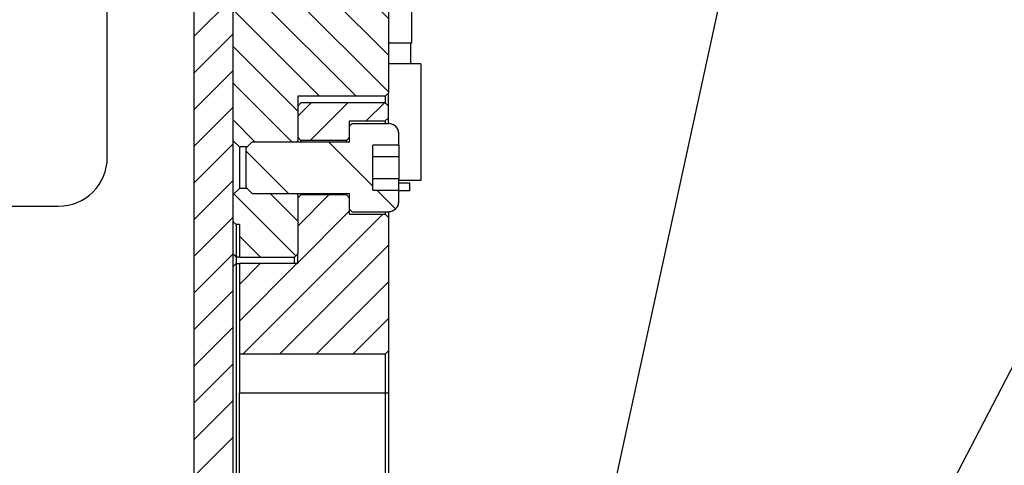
# Model space of a CAD drawing. Extents: x -401 to 590, y -380 to 320.
# Tile 14 of 54: x 234 to 310, y 70 to 105. Entities that reach past the tile are written whole.
import ezdxf

# ---------------------------------------------------------------- set-up
doc = ezdxf.new("R2010")
doc.units = 0
doc.linetypes.add('DASHED', pattern=[15, 7, -8])
doc.layers.get('0').update_dxf_attribs({"linetype": 'CONTINUOUS'})
doc.layers.add('1', color=7, linetype='CONTINUOUS')
doc.styles.add('CONVERTER_11', font='txt.shx', dxfattribs={"width": 0.63})
pattern_1 = [(315, (0, 0), (1.414214, 1.414214), [])]
pattern_2 = [(45, (0, 0), (-1.414214, 1.414214), [])]

# ---------------------------------------------------------------- blocks, each defined once
blk = doc.blocks.new('BEARING_HK0509__139', base_point=(262.779, 92.414))
at = {"color": 7, "linetype": 'CONTINUOUS'}
for p, q in [((263.279, 101.414), (262.779, 101.414)), ((264.479, 101.414), (263.279, 101.414)), ((265.279, 101.414), (264.479, 101.414)), ((265.279, 101.414), (265.279, 92.414)), ((265.279, 92.414), (263.579, 92.414))]:
    blk.add_line(p, q, dxfattribs=at)
blk = doc.blocks.new('WASHER1__140', base_point=(263.579, 91.614))
at = {"color": 7, "linetype": 'CONTINUOUS'}
for p, q in [((264.429, 92.214), (263.579, 92.214)), ((264.429, 91.614), (264.429, 92.214)), ((264.429, 91.614), (263.579, 91.614))]:
    blk.add_line(p, q, dxfattribs=at)
blk = doc.blocks.new('23796-0S111__141', base_point=(262.779, 101.414))
at = {"color": 7, "linetype": 'CONTINUOUS'}
for p, q in [((264.579, 118.514), (262.779, 118.514)), ((264.579, 103.014), (264.579, 118.514)), ((264.479, 103.014), (262.779, 103.014)), ((264.579, 103.014), (264.479, 103.014)), ((264.479, 103.014), (264.479, 101.414))]:
    blk.add_line(p, q, dxfattribs=at)
at = {"color": 7, "linetype": 'DASHED'}
for p, q in [((263.279, 101.414), (262.779, 101.414)), ((264.479, 101.414), (263.279, 101.414))]:
    blk.add_line(p, q, dxfattribs=at)
blk = doc.blocks.new('BEARING_ASSY2_2__142', base_point=(262.779, 91.614))
for name, p in [('23796-0S111__141', (262.779, 101.414)), ('BEARING_HK0509__139', (262.779, 92.414)), ('WASHER1__140', (263.579, 91.614))]:
    blk.add_blockref(name, p)
blk = doc.blocks.new('BEARING_HK0509__143', base_point=(262.779, 92.414))
at = {"color": 7, "linetype": 'DASHED'}
for p, q in [((263.279, 101.414), (262.779, 101.414)), ((264.479, 101.414), (263.279, 101.414)), ((265.279, 101.414), (264.479, 101.414)), ((265.279, 101.414), (265.279, 92.414)), ((265.279, 92.414), (263.579, 92.414))]:
    blk.add_line(p, q, dxfattribs=at)
blk = doc.blocks.new('WASHER1__144', base_point=(263.579, 91.614))
at = {"color": 7, "linetype": 'DASHED'}
for p, q in [((264.429, 92.214), (263.579, 92.214)), ((264.429, 91.614), (264.429, 92.214)), ((264.429, 91.614), (263.579, 91.614))]:
    blk.add_line(p, q, dxfattribs=at)
blk = doc.blocks.new('23796-0S111__145', base_point=(262.779, 101.414))
at = {"color": 7, "linetype": 'DASHED'}
for p, q in [((264.579, 118.514), (262.779, 118.514)), ((264.579, 103.014), (264.579, 118.514)), ((264.479, 103.014), (262.779, 103.014)), ((264.579, 103.014), (264.479, 103.014)), ((264.479, 103.014), (264.479, 101.414)), ((263.279, 101.414), (262.779, 101.414)), ((264.479, 101.414), (263.279, 101.414))]:
    blk.add_line(p, q, dxfattribs=at)
blk = doc.blocks.new('BEARING_ASSY2_1__146', base_point=(262.779, 91.614))
for name, p in [('23796-0S111__145', (262.779, 101.414)), ('BEARING_HK0509__143', (262.779, 92.414)), ('WASHER1__144', (263.579, 91.614))]:
    blk.add_blockref(name, p)
blk = doc.blocks.new('BEARINGS__163', base_point=(253.379, -250.286))
for name in ['BEARING_ASSY2_2__142', 'BEARING_ASSY2_1__146']:
    blk.add_blockref(name, (262.779, 91.614))
blk = doc.blocks.new('E6980-24120__165', base_point=(250.779, -236.786))
at = {"layer": '1', "linetype": 'CONTINUOUS'}
h = blk.add_hatch(dxfattribs=at)
h.set_pattern_fill('USER', color=1, scale=2, angle=315, pattern_type=0)
h.set_pattern_definition(pattern_1)
h.paths.add_polyline_path([(250.779, 135.464), (250.779, 95.514), (251.279, 95.014), (251.879, 95.014), (252.279, 95.414), (255.679, 95.414), (255.779, 95.414), (255.779, 95.514), (255.779, 95.764), (255.779, 98.164), (255.779, 98.914), (262.529, 98.914), (262.779, 99.164), (262.779, 138.214), (262.479, 138.514), (255.079, 138.514), (254.779, 138.214), (254.779, 135.714), (251.029, 135.714)])
h = blk.add_hatch(dxfattribs=at)
h.set_pattern_fill('USER', color=1, scale=2, angle=315, pattern_type=0)
h.set_pattern_definition(pattern_1)
h.paths.add_polyline_path([(250.779, 89.264), (251.029, 89.014), (251.279, 89.014), (251.279, 86.514), (255.529, 86.514), (255.779, 86.764), (255.779, 88.264), (255.779, 89.014), (255.779, 91.064), (255.779, 91.314), (255.679, 91.414), (252.279, 91.414), (251.879, 91.814), (251.279, 91.814), (250.779, 91.314)])
at = {"color": 4, "linetype": 'CONTINUOUS'}
for p, q in [((262.779, 138.214), (262.779, 99.164)), ((250.779, 135.464), (250.779, 95.514)), ((255.779, 98.914), (255.779, 98.164)), ((262.529, 98.914), (255.779, 98.914)), ((262.779, 99.164), (262.529, 98.914)), ((262.529, 98.914), (262.529, 98.414)), ((262.779, 98.164), (262.779, 99.164)), ((255.779, 98.164), (255.779, 95.764)), ((255.779, 95.764), (255.779, 95.514)), ((251.279, 95.014), (250.779, 95.514)), ((251.879, 95.014), (251.279, 95.014)), ((251.279, 95.014), (251.279, 91.814)), ((255.679, 95.414), (255.779, 95.514)), ((255.779, 95.414), (255.779, 95.514)), ((251.279, 91.814), (250.779, 91.314)), ((250.779, 91.314), (250.779, 89.264)), ((251.879, 91.814), (251.279, 91.814)), ((255.679, 91.414), (255.779, 91.314)), ((255.779, 91.314), (255.779, 91.414)), ((255.779, 91.314), (255.779, 91.064)), ((255.779, 91.064), (255.779, 89.014)), ((250.779, 89.264), (251.029, 89.014)), ((251.279, 89.014), (251.029, 89.014)), ((251.029, 89.014), (251.029, 86.514)), ((251.279, 89.014), (251.279, 86.514)), ((255.779, 89.014), (255.779, 88.264)), ((255.779, 88.264), (255.779, 86.764)), ((255.529, 86.514), (255.779, 86.764)), ((251.024, 86.514), (251.029, 86.514)), ((251.279, 86.514), (251.029, 86.514)), ((251.029, 86.514), (251.029, 86.014)), ((251.279, 86.514), (255.529, 86.514)), ((255.529, 86.014), (255.529, 86.514))]:
    blk.add_line(p, q, dxfattribs=at)
at = {"color": 4, "linetype": 'DASHED'}
for p, q in [((262.779, 97.264), (262.779, 98.164)), ((262.779, 96.814), (262.779, 97.264)), ((262.529, 97.014), (262.529, 96.814)), ((250.779, 95.514), (250.779, 91.314)), ((251.779, 94.914), (251.779, 94.614)), ((251.779, 94.614), (251.779, 91.914)), ((262.529, 90.014), (262.529, 89.814)), ((262.779, 90.014), (262.779, 89.564)), ((250.779, 89.264), (250.779, 86.763)), ((262.779, 89.564), (262.779, 89.264)), ((262.779, 89.264), (262.779, 88.264)), ((262.779, 88.264), (262.779, 85.014)), ((250.779, 86.763), (250.779, 85.764)), ((255.779, 86.014), (255.779, 86.764)), ((251.029, 86.014), (251.029, 82.014)), ((251.279, 86.014), (251.279, 85.014)), ((250.779, 85.764), (250.779, 85.763)), ((250.779, 85.763), (250.779, 82.014)), ((262.779, 85.014), (262.779, 79.264)), ((250.779, 82.014), (250.779, 60.264)), ((251.029, 82.014), (251.029, 60.014)), ((262.529, 79.014), (262.529, 76.014)), ((262.779, 79.264), (262.779, 76.014)), ((262.529, 76.014), (262.529, 71.675)), ((262.779, 76.014), (262.779, 71.675)), ((262.529, 71.675), (262.529, 66.814)), ((262.779, 71.675), (262.779, 66.814))]:
    blk.add_line(p, q, dxfattribs=at)
at = {"color": 4, "linetype": 'CONTINUOUS'}
for points, knots in [([(250.779, 86.763), (250.785, 86.757), (250.792, 86.75), (250.799, 86.744), (250.805, 86.737), (250.812, 86.73), (250.819, 86.724)], [3.23943311, 3.23943311, 3.23943311, 3.23943311, 3.26764372, 3.26764372, 3.26764372, 3.29588273, 3.29588273, 3.29588273, 3.29588273]), ([(250.819, 86.724), (250.853, 86.689), (250.888, 86.654), (250.922, 86.619), (250.956, 86.584), (250.99, 86.549), (251.024, 86.514)], [3.3085963, 3.3085963, 3.3085963, 3.3085963, 3.4550795, 3.4550795, 3.4550795, 3.6022954, 3.6022954, 3.6022954, 3.6022954])]:
    blk.add_open_spline(points, degree=3, knots=knots, dxfattribs=at)
blk = doc.blocks.new('E6980-64120__168', base_point=(250.779, -250.286))
for name, p in [('BEARINGS__163', (253.379, -250.286)), ('E6980-24120__165', (250.779, -236.786))]:
    blk.add_blockref(name, p)
blk = doc.blocks.new('PLATE_24160__169', base_point=(250.779, -98.386))
at = {"linetype": 'CONTINUOUS'}
h = blk.add_hatch(dxfattribs=at)
h.set_pattern_fill('USER', color=6, scale=2, angle=45, pattern_type=0)
h.set_pattern_definition(pattern_2)
h.paths.add_polyline_path([(259.779, 97.014), (262.529, 97.014), (262.779, 97.264), (262.779, 98.164), (262.529, 98.414), (256.029, 98.414), (255.779, 98.164), (255.779, 95.764), (256.029, 95.514), (259.529, 95.514), (259.779, 95.764), (259.779, 96.614)])
h = blk.add_hatch(dxfattribs=at)
h.set_pattern_fill('USER', color=6, scale=2, angle=45, pattern_type=0)
h.set_pattern_definition(pattern_2)
h.paths.add_polyline_path([(262.529, 79.014), (251.279, 79.014), (251.279, 85.014), (251.279, 86.014), (255.779, 86.014), (255.779, 86.764), (255.779, 88.264), (255.779, 89.014), (255.779, 91.064), (256.029, 91.314), (259.529, 91.314), (259.779, 91.064), (259.779, 90.214), (259.779, 89.814), (262.529, 89.814), (262.779, 89.564), (262.779, 89.264), (262.779, 88.264), (262.779, 85.014), (262.779, 79.264)])
at = {"color": 6, "linetype": 'CONTINUOUS'}
for p, q in [((255.779, 98.164), (256.029, 98.414)), ((255.779, 98.164), (255.779, 95.764)), ((262.529, 98.414), (256.029, 98.414)), ((262.779, 98.164), (262.529, 98.414)), ((262.779, 97.264), (262.779, 98.164)), ((262.529, 97.014), (262.779, 97.264)), ((262.779, 96.814), (262.779, 97.264)), ((259.779, 96.614), (259.779, 97.014)), ((259.779, 97.014), (262.529, 97.014)), ((259.779, 95.764), (259.779, 96.614)), ((262.529, 97.014), (262.529, 96.814)), ((256.029, 95.514), (255.779, 95.764)), ((259.529, 95.514), (259.779, 95.764)), ((256.029, 95.514), (256.029, 95.414)), ((259.529, 95.514), (256.029, 95.514)), ((259.529, 95.414), (259.529, 95.514)), ((256.029, 91.314), (255.779, 91.064)), ((256.029, 91.414), (256.029, 91.314)), ((259.529, 91.314), (256.029, 91.314)), ((259.529, 91.314), (259.529, 91.414)), ((259.529, 91.314), (259.779, 91.064)), ((255.779, 91.064), (255.779, 89.014)), ((259.779, 90.214), (259.779, 91.064)), ((259.779, 89.814), (259.779, 90.214)), ((259.779, 89.814), (262.529, 89.814)), ((262.529, 90.014), (262.529, 89.814)), ((262.529, 89.814), (262.779, 89.564)), ((262.779, 90.014), (262.779, 89.564)), ((255.779, 89.014), (255.779, 88.264)), ((262.779, 89.564), (262.779, 89.264)), ((262.779, 89.264), (262.779, 88.264)), ((255.779, 88.264), (255.779, 86.764)), ((262.779, 88.264), (262.779, 85.014)), ((255.779, 86.014), (255.779, 86.764)), ((251.029, 86.014), (250.779, 85.764)), ((251.029, 86.014), (251.279, 86.014)), ((251.029, 86.014), (251.029, 82.014)), ((255.779, 86.014), (251.279, 86.014)), ((251.279, 86.014), (251.279, 85.014)), ((251.279, 85.014), (251.279, 79.014)), ((262.779, 85.014), (262.779, 79.264)), ((251.029, 82.014), (251.029, 60.014)), ((251.279, 79.014), (251.279, 76.014)), ((262.529, 79.014), (251.279, 79.014)), ((262.529, 79.014), (262.779, 79.264)), ((262.529, 79.014), (262.529, 76.014)), ((262.779, 79.264), (262.779, 76.014)), ((251.279, 69.514), (251.279, 76.014)), ((262.529, 76.014), (251.279, 76.014)), ((262.529, 76.014), (262.529, 71.675)), ((262.779, 76.014), (262.529, 76.014)), ((262.779, 76.014), (262.779, 71.675)), ((262.529, 71.675), (262.529, 66.814)), ((262.779, 71.675), (262.779, 66.814))]:
    blk.add_line(p, q, dxfattribs=at)
at = {"color": 6, "linetype": 'DASHED'}
for p, q in [((255.779, 95.764), (255.779, 95.514)), ((259.779, 95.414), (259.779, 95.764)), ((255.779, 95.414), (255.779, 95.514)), ((255.779, 91.314), (255.779, 91.414)), ((255.779, 91.314), (255.779, 91.064)), ((259.779, 91.064), (259.779, 91.414)), ((250.779, 85.764), (250.779, 85.763)), ((250.779, 85.763), (250.779, 82.014)), ((250.779, 82.014), (250.779, 60.264))]:
    blk.add_line(p, q, dxfattribs=at)
blk = doc.blocks.new('INLAY_PLATE_ASSY__173', base_point=(250.779, -98.386))
blk.add_blockref('PLATE_24160__169', (250.779, -98.386))
blk = doc.blocks.new('SCR_M4X8_PAN_INB_6__176', base_point=(251.779, 90.014))
at = {"color": 7, "linetype": 'DASHED'}
for p, q in [((259.779, 96.614), (259.979, 96.814)), ((259.779, 95.764), (259.779, 96.614)), ((259.979, 96.814), (262.779, 96.814)), ((259.779, 95.414), (259.779, 95.764)), ((263.579, 95.146), (263.579, 96.014)), ((251.779, 94.914), (252.279, 95.414)), ((251.779, 94.914), (251.779, 94.614)), ((252.279, 95.414), (255.779, 95.414)), ((255.779, 95.414), (256.279, 95.414)), ((256.279, 95.414), (258.279, 95.414)), ((258.279, 95.414), (259.779, 95.414)), ((263.579, 95.146), (263.579, 94.28)), ((251.779, 94.614), (251.779, 91.914)), ((261.579, 94.28), (263.579, 94.28)), ((263.579, 94.28), (263.579, 92.548)), ((251.779, 91.914), (252.279, 91.414)), ((263.579, 92.548), (261.579, 92.548)), ((263.579, 91.682), (263.579, 92.548)), ((252.279, 91.414), (255.779, 91.414)), ((255.779, 91.414), (258.279, 91.414)), ((258.279, 91.414), (259.779, 91.414)), ((259.779, 91.064), (259.779, 91.414)), ((263.579, 91.614), (263.579, 91.682)), ((263.579, 90.814), (263.579, 91.614)), ((259.779, 90.214), (259.779, 91.064)), ((259.779, 90.214), (259.979, 90.014)), ((259.979, 90.014), (262.779, 90.014))]:
    blk.add_line(p, q, dxfattribs=at)
for centre, start, end in [((262.779, 96.014), 0, 90), ((262.779, 90.814), -90, 0)]:
    blk.add_arc(centre, 0.8, start, end, dxfattribs=at)
blk = doc.blocks.new('SCR_M4X8_PAN_INB_1__177', base_point=(251.779, 90.014))
at = {"linetype": 'CONTINUOUS'}
h = blk.add_hatch(dxfattribs=at)
h.set_pattern_fill('USER', scale=5, angle=135, pattern_type=0)
h.set_pattern_definition([(135, (0, 0), (-3.53553, -3.53553), [])])
edge = h.paths.add_edge_path()
edge.add_line((263.579, 95.146), (263.579, 96.014))
edge.add_arc((262.779, 96.014), 0.8, 0, 90)
edge.add_line((262.779, 96.814), (259.979, 96.814))
edge.add_line((259.979, 96.814), (259.779, 96.614))
edge.add_line((259.779, 96.614), (259.779, 95.764))
edge.add_line((259.779, 95.764), (259.779, 95.414))
edge.add_line((259.779, 95.414), (258.279, 95.414))
edge.add_line((258.279, 95.414), (256.279, 95.414))
edge.add_line((256.279, 95.414), (255.779, 95.414))
edge.add_line((255.779, 95.414), (252.279, 95.414))
edge.add_line((252.279, 95.414), (251.779, 94.914))
edge.add_line((251.779, 94.914), (251.779, 94.614))
edge.add_line((251.779, 94.614), (251.779, 91.914))
edge.add_line((251.779, 91.914), (252.279, 91.414))
edge.add_line((252.279, 91.414), (255.779, 91.414))
edge.add_line((255.779, 91.414), (258.279, 91.414))
edge.add_line((258.279, 91.414), (259.779, 91.414))
edge.add_line((259.779, 91.414), (259.779, 91.064))
edge.add_line((259.779, 91.064), (259.779, 90.214))
edge.add_line((259.779, 90.214), (259.979, 90.014))
edge.add_line((259.979, 90.014), (262.779, 90.014))
edge.add_arc((262.779, 90.814), 0.8, -90, 0)
edge.add_line((263.579, 90.814), (263.579, 91.614))
edge.add_line((263.579, 91.614), (263.579, 91.682))
edge.add_line((263.579, 91.682), (261.579, 91.682))
edge.add_line((261.579, 91.682), (261.579, 92.548))
edge.add_line((261.579, 92.548), (261.579, 94.28))
edge.add_line((261.579, 94.28), (261.579, 95.146))
edge.add_line((261.579, 95.146), (263.579, 95.146))
at = {"color": 7, "linetype": 'CONTINUOUS'}
for p, q in [((259.779, 96.614), (259.979, 96.814)), ((259.779, 95.764), (259.779, 96.614)), ((259.979, 96.814), (262.779, 96.814)), ((259.779, 95.414), (259.779, 95.764)), ((263.579, 95.146), (263.579, 96.014)), ((251.779, 94.914), (252.279, 95.414)), ((251.779, 94.914), (251.779, 94.614)), ((252.279, 95.414), (255.779, 95.414)), ((255.779, 95.414), (256.279, 95.414)), ((256.279, 95.414), (258.279, 95.414)), ((258.279, 95.414), (259.779, 95.414)), ((261.579, 94.28), (261.579, 95.146)), ((263.579, 95.146), (261.579, 95.146)), ((263.579, 95.146), (263.579, 94.28)), ((251.779, 94.614), (251.779, 91.914)), ((261.579, 92.548), (261.579, 94.28)), ((261.579, 94.28), (263.579, 94.28)), ((263.579, 94.28), (263.579, 92.548)), ((251.779, 91.914), (252.279, 91.414)), ((261.579, 91.682), (261.579, 92.548)), ((263.579, 92.548), (261.579, 92.548)), ((263.579, 91.682), (263.579, 92.548)), ((252.279, 91.414), (255.779, 91.414)), ((255.779, 91.414), (258.279, 91.414)), ((258.279, 91.414), (259.779, 91.414)), ((259.779, 91.064), (259.779, 91.414)), ((261.579, 91.682), (263.579, 91.682)), ((263.579, 91.614), (263.579, 91.682)), ((263.579, 90.814), (263.579, 91.614)), ((259.779, 90.214), (259.779, 91.064)), ((259.779, 90.214), (259.979, 90.014)), ((259.979, 90.014), (262.779, 90.014))]:
    blk.add_line(p, q, dxfattribs=at)
for centre, start, end in [((262.779, 96.014), 0, 90), ((262.779, 90.814), -90, 0)]:
    blk.add_arc(centre, 0.8, start, end, dxfattribs=at)
blk = doc.blocks.new('SCREWSET_INLAY__178', base_point=(251.779, -96.786))
for name in ['SCR_M4X8_PAN_INB_6__176', 'SCR_M4X8_PAN_INB_1__177']:
    blk.add_blockref(name, (251.779, 90.014))
blk = doc.blocks.new('INLAY_ASSY__179', base_point=(250.779, -98.386))
for name, p in [('INLAY_PLATE_ASSY__173', (250.779, -98.386)), ('SCREWSET_INLAY__178', (251.779, -96.786))]:
    blk.add_blockref(name, p)
blk = doc.blocks.new('SCR_M4X8_PAN_INB_6__182', base_point=(251.779, 90.014))
at = {"color": 7, "linetype": 'DASHED'}
for p, q in [((259.779, 96.614), (259.979, 96.814)), ((259.779, 95.764), (259.779, 96.614)), ((259.979, 96.814), (262.779, 96.814)), ((259.779, 95.414), (259.779, 95.764)), ((263.579, 95.146), (263.579, 96.014)), ((251.779, 94.914), (252.279, 95.414)), ((251.779, 94.914), (251.779, 94.614)), ((252.279, 95.414), (255.779, 95.414)), ((255.779, 95.414), (256.279, 95.414)), ((256.279, 95.414), (258.279, 95.414)), ((258.279, 95.414), (259.779, 95.414)), ((263.579, 95.146), (263.579, 94.28)), ((251.779, 94.614), (251.779, 91.914)), ((261.579, 94.28), (263.579, 94.28)), ((263.579, 94.28), (263.579, 92.548)), ((251.779, 91.914), (252.279, 91.414)), ((263.579, 92.548), (261.579, 92.548)), ((263.579, 91.682), (263.579, 92.548)), ((252.279, 91.414), (255.779, 91.414)), ((255.779, 91.414), (258.279, 91.414)), ((258.279, 91.414), (259.779, 91.414)), ((259.779, 91.064), (259.779, 91.414)), ((263.579, 91.614), (263.579, 91.682)), ((263.579, 90.814), (263.579, 91.614)), ((259.779, 90.214), (259.779, 91.064)), ((259.779, 90.214), (259.979, 90.014)), ((259.979, 90.014), (262.779, 90.014))]:
    blk.add_line(p, q, dxfattribs=at)
for centre, start, end in [((262.779, 96.014), 0, 90), ((262.779, 90.814), -90, 0)]:
    blk.add_arc(centre, 0.8, start, end, dxfattribs=at)
blk = doc.blocks.new('SCREWSET_INLAY__183', base_point=(251.779, -96.786))
blk.add_blockref('SCR_M4X8_PAN_INB_6__182', (251.779, 90.014))
blk = doc.blocks.new('DUT_BOARD__186', base_point=(247.779, -214.616))
at = {"linetype": 'CONTINUOUS'}
h = blk.add_hatch(dxfattribs=at)
h.set_pattern_fill('USER', color=1, scale=2, angle=45, pattern_type=0)
h.set_pattern_definition(pattern_2)
h.paths.add_polyline_path([(250.779, 143.964), (250.779, 135.464), (250.779, 95.514), (250.779, 91.314), (250.779, 89.264), (250.779, 86.763), (250.779, 85.764), (250.779, 85.763), (250.779, 82.014), (250.779, 60.264), (250.779, 35.264), (250.779, 30.514), (250.779, 26.514), (250.779, 21.764), (250.779, 18.014), (250.779, 8.514), (250.779, 3.764), (250.779, -3.736), (250.779, -8.486), (250.779, -17.486), (250.779, -21.236), (250.779, -25.986), (250.779, -30.486), (250.779, -35.236), (250.779, -60.236), (250.779, -81.986), (250.779, -85.736), (250.779, -85.736), (250.779, -86.736), (250.779, -89.236), (250.779, -91.286), (250.779, -95.486), (250.779, -135.436), (250.779, -143.936), (250.779, -192.606), (250.779, -203.606), (250.779, -203.806), (250.779, -208.056), (250.779, -208.958), (247.779, -208.958), (247.779, 214.644), (250.779, 214.644), (250.779, 212.485), (250.779, 208.985), (250.779, 208.084), (250.779, 203.834)])
at = {"color": 1, "linetype": 'CONTINUOUS'}
for p, q in [((247.779, 214.644), (247.779, -208.958)), ((250.779, 135.464), (250.779, 95.514)), ((250.779, 95.514), (250.779, 91.314)), ((250.779, 91.314), (250.779, 89.264)), ((250.779, 89.264), (250.779, 86.763)), ((250.779, 86.763), (250.779, 85.764)), ((250.779, 85.764), (250.779, 85.763)), ((250.779, 85.763), (250.779, 82.014)), ((250.779, 82.014), (250.779, 60.264))]:
    blk.add_line(p, q, dxfattribs=at)
blk = doc.blocks.new('HANDLER_SOLUTION__187', base_point=(247.779, -250.286))
for name, p in [('E6980-64120__168', (250.779, -250.286)), ('DUT_BOARD__186', (247.779, -214.616)), ('INLAY_ASSY__179', (250.779, -98.386)), ('SCREWSET_INLAY__183', (251.779, -96.786))]:
    blk.add_blockref(name, p)
blk = doc.blocks.new('A-A', base_point=(278.459, 0.014))
blk.add_blockref('HANDLER_SOLUTION__187', (247.779, -250.286))
blk = doc.blocks.new('1', base_point=(-317.475, 450.727))
blk.add_blockref('A-A', (278.459, 0.014))
blk = doc.blocks.new('DUTBOARD_LAY', base_point=(177, 177))
at = {"layer": '1', "color": 1}
blk.add_lwpolyline([(160.507, 90.435), (237.344, 90.435, 0.414214), (241.094, 94.185), (241.094, 114.435, 0.414214), (237.344, 118.185), (160.507, 118.185, 0.414214), (156.757, 114.435), (156.757, 94.185, 0.414214)], format="xyb", close=True, dxfattribs=at)
at = {"layer": '1', "color": 1, "insert": (158.632, 92.31), "char_height": 3.75, "attachment_point": 7, "style": 'CONVERTER_11'}
blk.add_mtext('MOUNTING HOLES Ø6.0 (4x)\\PNECESSARY FOR HANDLER APPLICATION\\PONLY, SEE STIFFENER INLAY\\PE6992-24120', dxfattribs=at)
blk = doc.blocks.new('NOTES', base_point=(305.069, -197.831))
at = {"layer": '1', "color": 1, "linetype": 'CONTINUOUS'}
for p, q in [((290.675, 117.072), (275.675, 48.072)), ((316.475, 88.834), (302.475, 61.834))]:
    blk.add_line(p, q, dxfattribs=at)

msp = doc.modelspace()

# ---------------------------------------------------------------- block references
at = {"layer": '1'}
for name, p in [('DUTBOARD_LAY', (177, 177)), ('1', (-317.475, 450.727)), ('NOTES', (305.069, -197.831))]:
    msp.add_blockref(name, p, dxfattribs=at)

doc.saveas('drawing.dxf')
